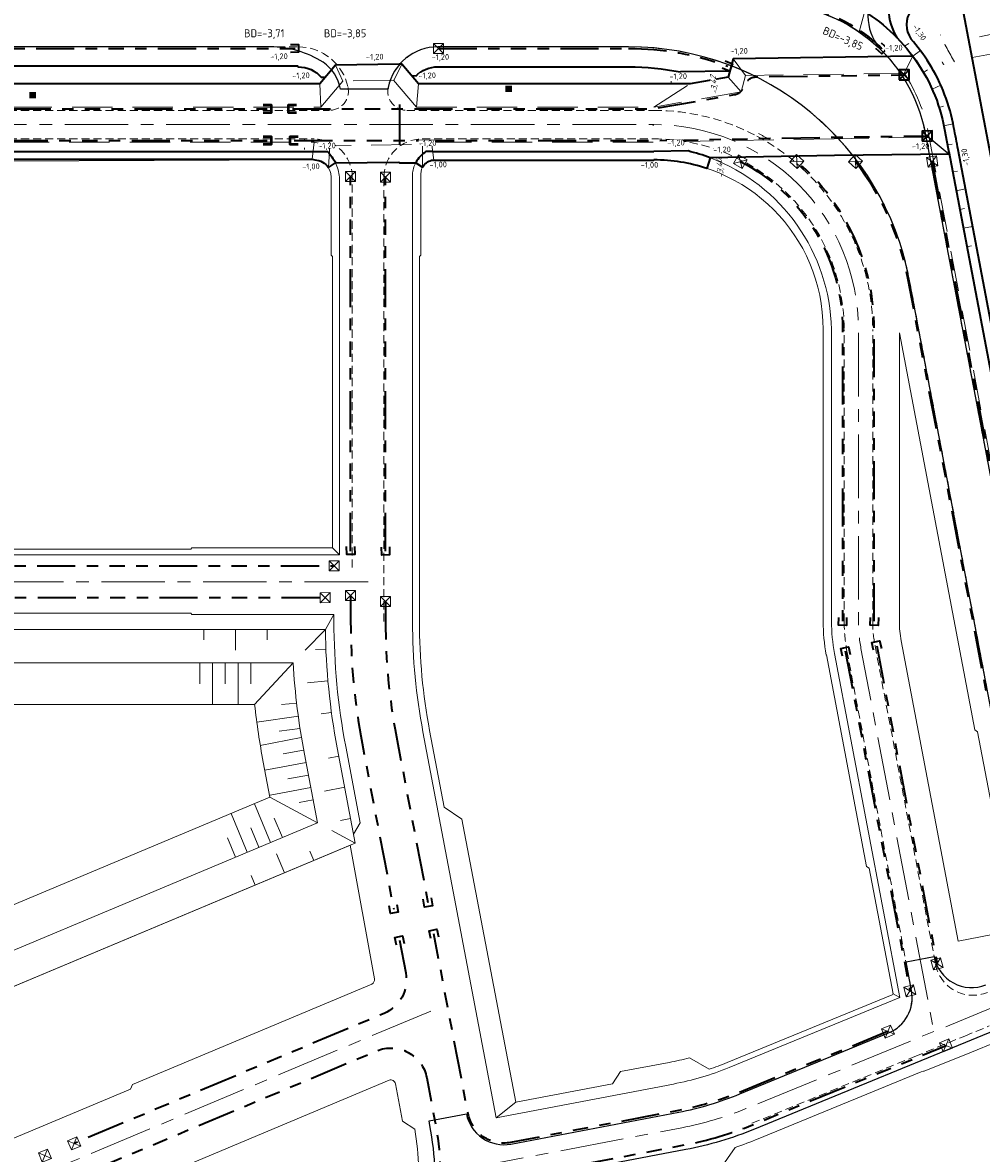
# Model space of a CAD drawing. Header units: metres. Extents: x 239845 to 242720, y 580286 to 584200.
# Tile 60 of 113: x 240278 to 240429, y 583604 to 583782. Entities that reach past the tile are written whole.
import ezdxf

# ---------------------------------------------------------------- set-up
doc = ezdxf.new("R2010")
doc.units = ezdxf.units.M
for name, pattern in [('AM-AS', [16, 10, -2, 2, -2]), ('DASHED', [19.05, 12.7, -6.35]), ('RI-DRAINAGE', [19.2, 6, -1.8, 1.8, -1.8, 2.4, -1.8, 1.8, -1.8])]:
    doc.linetypes.add(name, pattern=pattern)
for name, color, linetype, lineweight, true_color in [('B-WA-RI-DRAINAGE_AFDEKKAP-G', 9, 'Continuous', 35, 0x808080), ('B-WA-RI-DRAINAGE_DRAIN_PP_100-G', 9, 'RI-DRAINAGE', 35, 0x808080), ('B-WE-GW-TALUD_ARCERING-G', 9, 'Continuous', 0, 0x808080), ('B-XX-AL-HOOGTELABEL_SLEUFBODEM-T25', 9, 'Continuous', 25, 0x808080), ('GBKN', 9, 'Continuous', 0, 0x808080), ('X-XX-AL-T18-BOB', 9, 'Continuous', 18, 0x808080)]:
    doc.layers.add(name, color=color, linetype=linetype, lineweight=lineweight, true_color=true_color)
for name, color, linetype, lineweight in [('B-WE-GW-GROND_ZAND_CUNETZAND-G', 2, 'Continuous', 18), ('B-WE-GW-GRONDWERK-G', 3, 'Continuous', 18), ('B-WE-GW-GRONDWERK-KAVEL-G', 70, 'Continuous', 18), ('B-WE-GW-GRONDWERK_BODEM_MEER-G', 150, 'Continuous', 18), ('B-WE-GW-GRONDWERK_INSTEEK_SLEUF-G', 7, 'Continuous', 18), ('B-WE-GW-GRONDWERK_INSTEEK_TALUD-G', 70, 'Continuous', 18), ('N-WA-RI-DRAINAGE_AFDEKKAP-G', 150, 'Continuous', 50), ('N-WA-RI-DRAINAGE_DRAIN_PP_100-G', 90, 'RI-DRAINAGE', 35), ('N-WE-AM_AS_WEG_FASE_1-G', 6, 'AM-AS', 18), ('N-WE-GW-GROND_ZAND_CUNETZAND-G', 2, 'Continuous', 35), ('N-WE-GW-GRONDWERK-G', 3, 'Continuous', 35), ('N-WE-GW-GRONDWERK_BODEM-G', 2, 'DASHED', 18), ('N-WE-GW-GRONDWERK_INSTEEK_SLEUF-G_CONTOUR_ZANDCUNET', 52, 'Continuous', 35), ('N-WE-GW-HOOGTELIJN-130', 222, 'Continuous', 35), ('N-WE-GW-TALUDARCERING_KORT-G', 90, 'Continuous', 18), ('N-WE-GW-TALUDARCERING_LANG-G', 60, 'Continuous', 13), ('N-WE-RI-HWA_DRAINEINDE-G', 30, 'Continuous', 35), ('N-WE-VH-HELLING_AANDUIDING-G', 30, 'Continuous', 18), ('N-WE-VW-VERKEERSTEKEN_OVERIG-S', 7, 'Continuous', 18), ('N-XX-AL-HOOGTELABEL-T25-M', 7, 'Continuous', 25), ('N-XX-AL-HOOGTELABEL_SLEUFBODEM-T25', 2, 'Continuous', 25), ('T-WE-GR-MAAIVELD-G', 3, 'DASHED', 0), ('V-WE-OG-TOPOGRAFIE-G', 252, 'DASHED', 0)]:
    doc.layers.add(name, color=color, linetype=linetype, lineweight=lineweight)
doc.layers.add('WG-nw-vh-materiaalscheiding', color=7, linetype='Continuous')
doc.styles.add('NLCS-ISO-ANNOTATIVE-T25-BOB', font='NLCS-ISO.ttf', dxfattribs={"oblique": 30, "height": 2.5})
doc.styles.add('NLCS-ISO-M1000-T25', font='NLCS-ISO.ttf', dxfattribs={"height": 2.5})

# ---------------------------------------------------------------- blocks, each defined once
blk = doc.blocks.new('Bestaande reflectorpaal')
h = blk.add_hatch(color=250)
h.paths.add_polyline_path([(241966.07, 584050.68), (241963.97, 584050.68), (241963.97, 584048.63), (241966.07, 584048.63), (241966.07, 584048.73)])
h.paths.add_polyline_path([(241965.97, 584050.58), (241965.97, 584048.73), (241964.06, 584048.73), (241964.06, 584050.58)], flags=16)
at = {"true_color": 0xffffff}
blk.add_hatch(color=7, dxfattribs=at).paths.add_polyline_path([(241965.02, 584050.58), (241964.06, 584050.58), (241964.06, 584048.73), (241965.02, 584048.73)])
at = {"true_color": 0x808080}
blk.add_hatch(color=8, dxfattribs=at).paths.add_polyline_path([(241965.97, 584050.58), (241965.02, 584050.58), (241965.02, 584048.73), (241965.97, 584048.73)])
blk.add_lwpolyline([(241965.02, 584050.58), (241965.02, 584048.73)])
blk = doc.blocks.new('Beeindiging drain')
for points in [[(1.57, 1.57), (-1.58, -1.58)], [(1.57, -1.58), (-1.58, 1.57)]]:
    blk.add_lwpolyline(points)
blk.add_lwpolyline([(-1.58, -1.58), (1.57, -1.58), (1.57, 1.57), (-1.58, 1.57)], close=True)

msp = doc.modelspace()

# ---------------------------------------------------------------- linework, layer by layer
at = {"layer": 'B-WA-RI-DRAINAGE_AFDEKKAP-G', "flags": 128}
for points in [[(240319.91, 583778.35), (240321.16, 583778.37), (240321.17, 583777.12), (240319.92, 583777.1)], [(240412.97, 583778.62), (240413.89, 583777.77), (240413.04, 583776.86), (240412.12, 583777.71)], [(240388.39, 583775.77), (240389.54, 583775.28), (240389.05, 583774.13), (240387.9, 583774.63)], [(240330, 583699.3), (240330.02, 583698.05), (240328.77, 583698.03), (240328.75, 583699.28)], [(240335.5, 583699.21), (240335.52, 583697.96), (240334.27, 583697.94), (240334.25, 583699.19)], [(240407.52, 583688.11), (240407.5, 583686.86), (240406.25, 583686.88), (240406.27, 583688.13)], [(240412.52, 583688.11), (240412.5, 583686.86), (240411.25, 583686.88), (240411.27, 583688.13)], [(240406.86, 583682.01), (240406.59, 583683.23), (240407.81, 583683.5), (240408.08, 583682.28)], [(240411.77, 583682.94), (240411.5, 583684.16), (240412.72, 583684.43), (240412.99, 583683.21)], [(240342.06, 583643.94), (240342.28, 583642.71), (240341.04, 583642.5), (240340.83, 583643.73)], [(240336.66, 583642.92), (240336.87, 583641.69), (240335.64, 583641.47), (240335.43, 583642.71)], [(240342.02, 583637.53), (240341.75, 583638.75), (240342.97, 583639.02), (240343.24, 583637.8)], [(240336.62, 583636.5), (240336.35, 583637.72), (240337.57, 583637.99), (240337.84, 583636.77)]]:
    msp.add_lwpolyline(points, dxfattribs=at)
at = {"layer": 'B-WA-RI-DRAINAGE_DRAIN_PP_100-G', "flags": 128}
for points in [[(240260.63, 583777.73), (240320.63, 583777.73)], [(240343.24, 583777.73), (240373.18, 583777.73)], [(240421, 583759.92), (240436.68, 583677.4)], [(240329.38, 583698.57), (240329.38, 583757.57)], [(240334.88, 583698.57), (240334.88, 583757.48)], [(240260.81, 583696.23), (240292.81, 583696.23), (240326.81, 583696.23)], [(240260.88, 583691.23), (240285.88, 583691.23), (240291.88, 583691.23), (240318.25, 583691.23), (240325.38, 583691.23)], [(240412.25, 583683.64), (240421.77, 583633.54)], [(240407.31, 583682.84), (240417.49, 583629.3)]]:
    msp.add_lwpolyline(points, dxfattribs=at)
for points in [[(240390.77, 583759.92, -0.280669), (240406.88, 583733.48), (240406.88, 583687.54)], [(240411.88, 583687.53), (240411.88, 583733.48, 0.21958), (240399.68, 583759.92)], [(240408.92, 583759.92, -0.115055), (240417.15, 583741.34), (240427.56, 583686.55), (240429.56, 583676.01)], [(240329.38, 583691.59), (240329.38, 583687.48, 0.04698), (240331.19, 583668.3), (240336.16, 583642.17)], [(240334.88, 583690.62), (240334.88, 583687.48, 0.04698), (240336.59, 583669.33), (240341.56, 583643.2)], [(240337.09, 583637.27), (240338.06, 583632.13, -0.354129), (240334.64, 583625.75), (240285.83, 583605.27)], [(240413.97, 583622.89), (240390.56, 583613.28, -0.050421), (240381.02, 583610.45), (240354.59, 583605.43, -0.414214), (240347.87, 583610), (240342.49, 583638.29)], [(240287.76, 583600.66), (240333.5, 583619.85, -0.476964), (240341.37, 583615.62), (240342.66, 583608.82, -0.073433), (240343.26, 583594.3), (240341.3, 583575.75)], [(240346.77, 583575.2), (240348.82, 583594.57, -0.281872), (240352.48, 583599.34, -0.046811), (240353.47, 583599.62), (240382.04, 583605.05, 0.050421), (240392.7, 583608.21), (240418.36, 583618.74), (240423.18, 583620.71)]]:
    msp.add_lwpolyline(points, format="xyb", dxfattribs=at)
at = {"layer": 'B-WA-RI-DRAINAGE_DRAIN_PP_100-G', "extrusion": (0, 0, -1)}
for centre, radius, start, end in [((-240395.33, 583759.73), 25.25, 90, 124.5481), ((-240395.33, 583759.73), 25.25, 124.5481, 134.6743), ((-240373.18, 583732.98), 44.75, 90, 110.4355)]:
    msp.add_arc(centre, radius, start, end, dxfattribs=at)
at = {"layer": 'B-WE-GW-GROND_ZAND_CUNETZAND-G', "flags": 128}
for points in [[(240327.63, 583757.48, 0.083452), (240326.99, 583759.71, 0.083452)], [(240352.32, 583609.32), (240380.22, 583614.63, 0.050421), (240389, 583617.23), (240415.9, 583628.27)]]:
    msp.add_lwpolyline(points, format="xyb", dxfattribs=at)
for points in [[(240327.63, 583697.98), (240327.63, 583757.48)], [(240205.75, 583667.18), (240257.99, 583697.98), (240292.81, 583697.98), (240327.63, 583697.98)]]:
    msp.add_lwpolyline(points, dxfattribs=at)
at = {"layer": 'B-WE-GW-GRONDWERK-G', "flags": 128}
for points in [[(240327.63, 583697.98), (240326.55, 583699.06)], [(240325.4, 583686.24), (240326.75, 583688.6)], [(240322.23, 583682.98), (240322.23, 583682.98), (240325.4, 583686.24)], [(240314.26, 583674.38), (240320.32, 583680.98)], [(240324.15, 583655.78), (240316.67, 583659.8)], [(240330.12, 583652.58), (240326.42, 583654.56)], [(240415.9, 583628.27), (240414.85, 583628.84)], [(240352.32, 583609.32), (240355.39, 583611.77)]]:
    msp.add_lwpolyline(points, dxfattribs=at)
at = {"layer": 'B-WE-GW-GRONDWERK_BODEM_MEER-G', "flags": 128}
for points in [[(240197.51, 583634.92), (240264.43, 583674.38), (240314.26, 583674.38)], [(240316.67, 583659.8), (240224.4, 583621.1)]]:
    msp.add_lwpolyline(points, dxfattribs=at)
msp.add_lwpolyline([(240314.26, 583674.38, 0.019278), (240315.62, 583665.34), (240316.67, 583659.8)], format="xyb", dxfattribs=at)
at = {"layer": 'B-WE-GW-GRONDWERK_INSTEEK_SLEUF-G'}
for p, q in [((240403.82, 583687.48), (240403.82, 583733.48)), ((240326.75, 583687.48), (240326.75, 583688.6)), ((240328.61, 583667.81), (240330.9, 583655.75))]:
    msp.add_line(p, q, dxfattribs=at)
at = {"layer": 'B-WE-GW-GRONDWERK_INSTEEK_SLEUF-G', "flags": 128}
for points in [[(240377.06, 583765.54), (240377.06, 583765.62)], [(240326.55, 583699.06), (240326.55, 583744.95), (240326.32, 583745.18), (240326.32, 583757.48)], [(240415.83, 583732.95), (240427.72, 583670.39), (240428.16, 583670.09), (240434.1, 583638.85)], [(240206.69, 583669.47), (240238.53, 583688.25), (240239.36, 583688.03), (240257.75, 583698.87), (240292.81, 583698.87), (240304.2, 583698.87), (240304.39, 583699.06), (240326.55, 583699.06)], [(240211.68, 583657.05), (240211.35, 583659.11), (240244.27, 583678.51), (240244.48, 583679.35), (240260.5, 583688.79), (240285.88, 583688.79), (240291.88, 583688.79), (240304.2, 583688.79), (240304.39, 583688.6), (240318.25, 583688.6), (240326.75, 583688.6)], [(240404.32, 583682.2), (240410.65, 583648.91), (240411.09, 583648.61)], [(240355.39, 583611.77), (240346.92, 583656.36), (240344.12, 583658.26)], [(240330.9, 583655.75), (240329.85, 583653.97)], [(240333.13, 583631.19), (240329.33, 583652.25)], [(240414.71, 583628.69), (240414.76, 583628.8), (240414.85, 583628.84), (240411.09, 583648.61)], [(240434.04, 583638.84), (240425.11, 583637.14)], [(240393.6, 583606), (240419.27, 583616.53), (240419.64, 583616.68), (240419.75, 583616.63), (240427.17, 583619.67), (240431.01, 583621.24)], [(240294.72, 583613.83), (240212.95, 583579.53)], [(240294.72, 583613.83), (240295.03, 583614.58)], [(240387.55, 583601.17), (240389.94, 583604.64)]]:
    msp.add_lwpolyline(points, dxfattribs=at)
for points in [[(240415.83, 583732.93), (240415.83, 583687.48, 0.04698), (240416.12, 583684.44), (240425.11, 583637.14)], [(240295.03, 583614.58), (240332.7, 583630.38, 0.354129), (240333.13, 583631.19)], [(240355.39, 583611.77), (240370.62, 583614.66), (240371.92, 583616.58), (240379.57, 583618.03, 0.019442), (240382.76, 583618.77), (240385.84, 583616.95, 0.016966), (240388.68, 583618.01), (240414.71, 583628.69)], [(240339.47, 583607.5), (240337.56, 583608.8), (240336.44, 583614.68, 0.476964), (240335.44, 583615.22), (240300.84, 583600.71)], [(240339.47, 583607.5, -0.066654), (240339.96, 583595.2, -0.066654)]]:
    msp.add_lwpolyline(points, format="xyb", dxfattribs=at)
at = {"layer": 'B-WE-GW-GRONDWERK_INSTEEK_SLEUF-G'}
for centre, radius, start, end in [((240432.13, 583687.48), 105.38, 180, 190.7592), ((240432.13, 583687.48), 28.31, 180, 190.7592), ((240371.73, 583659.33), 57.64, 288.4171, 292.305)]:
    msp.add_arc(centre, radius, start, end, dxfattribs=at)
at = {"layer": 'B-WE-GW-GRONDWERK_INSTEEK_TALUD-G', "flags": 128}
for points in [[(240211.68, 583657.05), (240261.2, 583686.24), (240325.4, 583686.24, 0.04407), (240327.27, 583667.56), (240330.12, 583652.58)], [(240320.32, 583680.98, 0.03244), (240322.1, 583666.57), (240324.15, 583655.78)]]:
    msp.add_lwpolyline(points, format="xyb", dxfattribs=at)
for points in [[(240159.5, 583625.31), (240194.48, 583640.8), (240262.63, 583680.98), (240320.32, 583680.98)], [(240324.15, 583655.78), (240164.39, 583588.76)], [(240330.12, 583652.58), (240166.61, 583583.99), (240189.81, 583528.68), (240338.93, 583591.23)], [(240329.33, 583652.25), (240166.61, 583583.99), (240189.81, 583528.68), (240338.93, 583591.23)]]:
    msp.add_lwpolyline(points, dxfattribs=at)
at = {"layer": 'B-WE-GW-TALUD_ARCERING-G'}
for points in [[(240379.85, 583772.25), (240379.85, 583772.55)], [(240322.12, 583763.12), (240322.11, 583763.38)], [(240322.13, 583761.82), (240322.13, 583762.09)], [(240306.24, 583684.61), (240306.24, 583686.24)], [(240311.24, 583682.98), (240311.24, 583686.24)], [(240316.24, 583684.61), (240316.24, 583686.24)], [(240323.85, 583683.05), (240325.48, 583683.12)], [(240305.64, 583680.98), (240305.64, 583677.68)], [(240307.64, 583680.98), (240307.64, 583674.38)], [(240309.64, 583680.98), (240309.64, 583677.68)], [(240311.64, 583680.98), (240311.64, 583674.38)], [(240313.64, 583680.98), (240313.64, 583677.68)], [(240322.56, 583677.84), (240325.8, 583678.13)], [(240318.49, 583674.39), (240320.93, 583674.6)], [(240314.61, 583671.61), (240321.15, 583672.54)], [(240324.75, 583672.93), (240326.36, 583673.15)], [(240315.13, 583667.97), (240321.6, 583669.2)], [(240318.12, 583670.2), (240321.39, 583670.63)], [(240318.74, 583666.62), (240321.98, 583667.23)], [(240325.91, 583665.97), (240327.51, 583666.28)], [(240315.87, 583664.04), (240322.35, 583665.27)], [(240319.51, 583662.69), (240322.72, 583663.3)], [(240316.73, 583660.13), (240323.1, 583661.34)], [(240325.24, 583660.76), (240328.45, 583661.36)], [(240314.23, 583658.78), (240316.78, 583652.69)], [(240321.25, 583658.95), (240323.47, 583659.37)], [(240310.54, 583657.23), (240313.09, 583651.14)], [(240317.35, 583656.51), (240318.63, 583653.46)], [(240327.78, 583656.15), (240329.38, 583656.45)], [(240313.66, 583654.96), (240314.94, 583651.92)], [(240309.97, 583653.41), (240311.25, 583650.37)], [(240322.93, 583651.33), (240323.56, 583649.83)], [(240317.69, 583650.9), (240318.95, 583647.89)], [(240313.71, 583647.46), (240314.34, 583645.96)]]:
    msp.add_lwpolyline(points, dxfattribs=at)
at = {"layer": 'N-WA-RI-DRAINAGE_AFDEKKAP-G', "flags": 128}
for points in [[(240315.59, 583768.86), (240316.84, 583768.86), (240316.84, 583767.61), (240315.59, 583767.61)], [(240320.84, 583767.61), (240319.59, 583767.61), (240319.59, 583768.86), (240320.84, 583768.86)], [(240315.59, 583763.86), (240316.84, 583763.86), (240316.84, 583762.61), (240315.59, 583762.61)], [(240321.13, 583762.61), (240319.88, 583762.61), (240319.88, 583763.86), (240321.13, 583763.86)]]:
    msp.add_lwpolyline(points, dxfattribs=at)
at = {"layer": 'N-WA-RI-DRAINAGE_DRAIN_PP_100-G'}
msp.add_line((240256.93, 583768.23), (240316.22, 583768.23), dxfattribs=at)
at = {"layer": 'N-WA-RI-DRAINAGE_DRAIN_PP_100-G', "flags": 128}
msp.add_lwpolyline([(240320.22, 583768.23), (240339.75, 583768.23), (240376.89, 583768.23, 0.043517), (240377.41, 583768.28), (240389.85, 583770.46, 0.289868), (240391.43, 583771.9), (240391.4, 583771.79, -0.333931), (240393.3, 583773.26), (240416.59, 583773.57)], format="xyb", dxfattribs=at)
for points in [[(240320.51, 583763.23), (240323.66, 583763.23), (240342.1, 583763.23), (240377.13, 583763.23), (240405.56, 583763.76), (240420.22, 583763.95)], [(240256.49, 583763.23), (240316.22, 583763.23)]]:
    msp.add_lwpolyline(points, dxfattribs=at)
at = {"layer": 'N-WE-AM_AS_WEG_FASE_1-G', "flags": 128}
for points in [[(240180.95, 583731.21), (240224.88, 583757.11, -0.133975), (240256.49, 583765.73), (240377.13, 583765.73, -0.414214), (240409.38, 583733.48), (240409.38, 583687.48, 0.04698), (240409.78, 583683.24), (240421.25, 583622.89)], [(240346.75, 583601.14), (240381.53, 583607.75, 0.050421), (240391.65, 583610.75), (240441.75, 583631.3), (240452.43, 583633.33)]]:
    msp.add_lwpolyline(points, format="xyb", dxfattribs=at)
for points in [[(240332.13, 583693.73), (240259.15, 583693.73)], [(240342, 583626.13), (240180.86, 583558.53)]]:
    msp.add_lwpolyline(points, dxfattribs=at)
at = {"layer": 'N-WE-GW-GROND_ZAND_CUNETZAND-G', "flags": 128}
for points in [[(240256.49, 583761.48), (240323.46, 583761.48)], [(240342.33, 583761.48), (240377.13, 583761.48)]]:
    msp.add_lwpolyline(points, dxfattribs=at)
for points in [[(240323.46, 583761.48), (240325.76, 583761.48, -0.077751), (240326.99, 583759.71, 4.023615)], [(240342.33, 583761.48), (240341.25, 583761.48, 0.136799), (240339.63, 583759.73, -1.793702)], [(240386.04, 583760.5, 0.031037), (240382.53, 583761.58), (240377.16, 583761.48)]]:
    msp.add_lwpolyline(points, format="xyb", dxfattribs=at)
at = {"layer": 'N-WE-GW-GRONDWERK-G'}
msp.add_line((240343.13, 583774.83), (240373.18, 583774.83), dxfattribs=at)
at = {"layer": 'N-WE-GW-GRONDWERK-G', "flags": 128}
msp.add_lwpolyline([(240415.22, 583788.12, 0.270976), (240415.42, 583779.45)], format="xyb", dxfattribs=at)
for points in [[(240261.41, 583774.97), (240320.99, 583774.97), (240321.13, 583774.83)], [(240389.09, 583774.15), (240381.33, 583774.03)], [(240325.35, 583773.16), (240324.8, 583773.16)], [(240339.68, 583773.39), (240339.06, 583773.38)], [(240423.61, 583761.5), (240440.46, 583672.81), (240440.16, 583672.37), (240446.09, 583641.13)]]:
    msp.add_lwpolyline(points, dxfattribs=at)
at = {"layer": 'N-WE-GW-GRONDWERK-G', "extrusion": (0, 0, -1)}
for centre, radius, start, end in [((-240395.33, 583759.73), 28.15, 135.5383, 148.2163), ((-240321.13, 583769.98), 4.85, 90, 139.1201), ((-240343.13, 583769.98), 4.85, 44.5844, 90), ((-240373.18, 583732.98), 41.85, 90, 101.2266)]:
    msp.add_arc(centre, radius, start, end, dxfattribs=at)
at = {"layer": 'N-WE-GW-GRONDWERK_BODEM-G', "ltscale": 0.5}
for p, q in [((240256.93, 583768.48), (240324.67, 583768.48)), ((240339.75, 583768.48), (240377.13, 583768.48)), ((240420.38, 583764.49), (240445.14, 583634.22))]:
    msp.add_line(p, q, dxfattribs=at)
at = {"layer": 'N-WE-GW-GRONDWERK_BODEM-G', "ltscale": 0.5, "flags": 128}
for points in [[(240389.63, 583776.11), (240391.61, 583773.49)], [(240416.58, 583773.82), (240417.95, 583776.49)], [(240328.16, 583772.6), (240326.99, 583775.1)], [(240336.18, 583772.67), (240337.47, 583775.24)], [(240324.51, 583772.18), (240324.67, 583768.48)], [(240328.16, 583772.6), (240324.67, 583768.48)], [(240336.15, 583772.71), (240328.16, 583772.6)], [(240339.75, 583768.48), (240336.15, 583772.71)], [(240339.75, 583768.48), (240340.08, 583772.18)], [(240377.13, 583768.48), (240382.88, 583772.18)], [(240390.89, 583770.9), (240388.84, 583773.23)], [(240391.61, 583773.49), (240390.89, 583770.9)], [(240416.58, 583773.82), (240391.61, 583773.49)], [(240337.03, 583762.55), (240337.03, 583771.68)], [(240337.17, 583762.55), (240337.17, 583771.51)], [(240390.89, 583770.9), (240377.13, 583768.48)], [(240405.57, 583763.51), (240377.13, 583762.98)], [(240420.53, 583763.71), (240405.57, 583763.51)], [(240256.49, 583762.98), (240323.63, 583762.98), (240326.09, 583762.4), (240340.71, 583762.6), (240342.13, 583762.98), (240377.13, 583762.98)], [(240323.63, 583762.98), (240323.32, 583760.27)], [(240326.09, 583762.4), (240325.88, 583758.97)], [(240340.72, 583759.05), (240340.71, 583762.6)], [(240342.13, 583762.98), (240342.49, 583760.11)]]:
    msp.add_lwpolyline(points, dxfattribs=at)
at = {"layer": 'N-WE-GW-GRONDWERK_BODEM-G', "ltscale": 0.5, "extrusion": (0, 0, -1)}
for centre, radius, start, end in [((-240395.33, 583759.73), 25.5, 146.4546, 169.2408), ((-240377.13, 583733.48), 35, 118.1246, 121.3603)]:
    msp.add_arc(centre, radius, start, end, dxfattribs=at)
at = {"layer": 'N-WE-GW-GRONDWERK_INSTEEK_SLEUF-G_CONTOUR_ZANDCUNET', "flags": 128}
for points in [[(240422.95, 583764.98), (240423.68, 583761.1)], [(240258.97, 583759.88), (240259.35, 583760.27), (240323.32, 583760.27), (240323.76, 583760.17)], [(240325.88, 583758.97), (240326.99, 583759.71)], [(240326.99, 583759.71), (240336.95, 583759.84), (240337.09, 583759.7), (240339.63, 583759.73)], [(240423.68, 583761.1), (240405.6, 583760.86)]]:
    msp.add_lwpolyline(points, dxfattribs=at)
for points in [[(240323.32, 583760.27), (240323.76, 583760.17, -0.239347), (240325.88, 583758.97, 10.718927)], [(240339.63, 583759.73), (240340.72, 583759.05, -0.210291), (240342.13, 583760.11), (240342.51, 583760.13), (240377.14, 583760.13), (240377.16, 583760.17)], [(240386.04, 583760.5), (240385.49, 583758.83, 0.079556), (240377.16, 583760.17, -1.078132)]]:
    msp.add_lwpolyline(points, format="xyb", dxfattribs=at)
at = {"layer": 'N-WE-GW-GRONDWERK_INSTEEK_SLEUF-G_CONTOUR_ZANDCUNET', "extrusion": (0, 0, -1)}
msp.add_arc((-240396, 583760.12), 27.38, 143.2783, 169.7794, dxfattribs=at)
at = {"layer": 'N-WE-GW-HOOGTELIJN-130', "flags": 128}
for points in [[(240417.65, 583783.7, 0.310178), (240417.65, 583779.25, -0.310178)], [(240486.55, 583592.07), (240474.8, 583605.84), (240474.2, 583605.89), (240450.54, 583633.63), (240448.73, 583643.16), (240447.29, 583642.88), (240441.75, 583672.04), (240442.05, 583672.48), (240425.08, 583761.78, 0.00002), (240424.42, 583765.25, 0.095128), (240420.53, 583775.35, 0.041021), (240417.65, 583779.25, 0.041021)]]:
    msp.add_lwpolyline(points, format="xyb", dxfattribs=at)
at = {"layer": 'N-WE-GW-TALUDARCERING_KORT-G'}
for points in [[(240430.18, 583779.9), (240428.46, 583779.57)], [(240416.66, 583778.1), (240417.31, 583778.49)], [(240419.63, 583773.96), (240420.27, 583774.34)], [(240422.09, 583768.43), (240422.8, 583768.66)], [(240423.4, 583762.59), (240424.15, 583762.66)], [(240424.96, 583758.41), (240424.22, 583758.27)], [(240426.08, 583752.51), (240425.34, 583752.37)], [(240427.2, 583746.62), (240426.46, 583746.48)]]:
    msp.add_lwpolyline(points, dxfattribs=at)
at = {"layer": 'N-WE-GW-TALUDARCERING_LANG-G'}
for points in [[(240417.95, 583776.49), (240419.15, 583777.38)], [(240430.74, 583776.95), (240427.3, 583776.3)], [(240420.99, 583771.3), (240422.36, 583771.92)], [(240422.84, 583765.54), (240424.31, 583765.84)], [(240426.25, 583755.6), (240424.78, 583755.32)], [(240427.38, 583749.7), (240425.9, 583749.42)]]:
    msp.add_lwpolyline(points, dxfattribs=at)
at = {"layer": 'N-XX-AL-HOOGTELABEL_SLEUFBODEM-T25', "flags": 128}
msp.add_lwpolyline([(240420.53, 583763.71), (240423.68, 583761.1)], dxfattribs=at)
at = {"layer": 'T-WE-GR-MAAIVELD-G', "ltscale": 0.1}
for p, q in [((240260.63, 583777.98), (240321.13, 583777.98)), ((240343.13, 583777.98), (240373.18, 583777.98)), ((240256.49, 583767.98), (240326.03, 583767.98)), ((240338.23, 583767.98), (240377.13, 583767.98)), ((240256.49, 583763.48), (240323.63, 583763.48)), ((240340.63, 583763.48), (240377.13, 583763.48)), ((240419.89, 583764.4), (240444.69, 583633.9)), ((240419.89, 583764.4), (240444.69, 583633.9)), ((240329.63, 583695.98), (240329.63, 583757.48)), ((240334.63, 583687.48), (240334.63, 583757.48)), ((240417.39, 583741.38), (240436.86, 583638.92)), ((240417.39, 583741.38), (240436.86, 583638.92)), ((240407.13, 583687.48), (240407.13, 583733.48)), ((240411.63, 583687.48), (240411.63, 583733.48)), ((240411.99, 583683.66), (240421.53, 583633.49)), ((240407.57, 583682.82), (240417.73, 583629.34)), ((240390.71, 583613.07), (240414.12, 583622.67)), ((240426.13, 583622.19), (240429.97, 583623.77)), ((240418.27, 583618.97), (240426.13, 583622.19)), ((240392.6, 583608.44), (240418.27, 583618.97))]:
    msp.add_line(p, q, dxfattribs=at)
msp.add_lwpolyline([(240412.91, 583777.51, 0.044213), (240409.51, 583780.32)], format="xyb", dxfattribs=at)
at = {"layer": 'T-WE-GR-MAAIVELD-G', "ltscale": 0.1, "extrusion": (0, 0, -1)}
for centre, radius, start, end in [((-240395.33, 583759.73), 25, 90, 124.5481), ((-240321.13, 583769.98), 8, 90, 168.463), ((-240343.13, 583769.98), 8, 11.537, 90), ((-240373.18, 583732.98), 45, 90, 126.7222), ((-240373.18, 583732.98), 45, 90, 126.7222), ((-240395.33, 583759.73), 25, 134.6743, 169.2408), ((-240395.33, 583759.73), 25, 134.6743, 169.2408), ((-240326.03, 583770.98), 3, 168.463, 270), ((-240373.18, 583732.98), 45, 126.7222, 132.5186), ((-240373.18, 583732.98), 45, 126.7222, 132.5186), ((-240377.13, 583733.48), 34.5, 90, 118.1246), ((-240373.18, 583732.98), 45, 132.5186, 169.2408), ((-240373.18, 583732.98), 45, 132.5186, 169.2408), ((-240340.63, 583757.48), 6, 0, 90), ((-240377.13, 583733.48), 34.5, 118.1246, 132.718), ((-240377.13, 583733.48), 34.5, 132.718, 180)]:
    msp.add_arc(centre, radius, start, end, dxfattribs=at)
at = {"layer": 'T-WE-GR-MAAIVELD-G', "ltscale": 0.1}
for centre, radius, start, end in [((240338.23, 583770.98), 3, 168.463, 270), ((240323.63, 583757.48), 6, 0, 90), ((240432.13, 583687.48), 25, 180, 190.7592), ((240432.13, 583687.48), 20.5, 180, 190.7592), ((240427.42, 583634.61), 6, 190.7592, 292.305), ((240411.84, 583628.22), 6, 292.305, 10.7592)]:
    msp.add_arc(centre, radius, start, end, dxfattribs=at)
at = {"layer": 'V-WE-OG-TOPOGRAFIE-G', "ltscale": 0.25, "extrusion": (0, 0, -1)}
for radius, start, end in [(31.47, 327.7168, 336.4718), (33.17, 328.6154, 329.4791)]:
    msp.add_arc((-240451.14, 583792.44), radius, start, end, dxfattribs=at)
at = {"layer": 'WG-nw-vh-materiaalscheiding', "ltscale": 2.5}
for points in [[(240342.46, 583593.8, 0.073433), (240341.87, 583608.1), (240341.73, 583608.84), (240347.62, 583609.96, 0.414214), (240354.64, 583605.18), (240381.06, 583610.2, 0.050421), (240390.71, 583613.07), (240414.12, 583622.67, 0.356351), (240417.73, 583629.34), (240416.88, 583633.86), (240421.3, 583634.7, 0.474545), (240429.47, 583630.27)], [(240433.93, 583624.31), (240392.98, 583607.52, -0.050421), (240382.18, 583604.31), (240353.31, 583598.82, 0.330721), (240348.46, 583593.56), (240339.85, 583512.15, 0.424587), (240345.4, 583505.53), (240390.76, 583502.35), (240390.65, 583500.85), (240390.34, 583496.36), (240374.83, 583497.45, 0.239078), (240369.82, 583495.34), (240370.8, 583447.62, 0.079165), (240373.39, 583433.3), (240436.4, 583253.15, -0.628475)]]:
    msp.add_lwpolyline(points, format="xyb", dxfattribs=at)

# ---------------------------------------------------------------- block references
at = {"layer": 'GBKN'}
for p, xscale, yscale, zscale, rotation in [((240343.24, 583777.73), 0.4999999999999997, 0.4999999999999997, 0.4999999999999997, 0.2007674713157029), ((240390.77, 583759.92), 0.4999999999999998, 0.4999999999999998, 0.4999999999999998, 59.85077621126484), ((240399.68, 583759.92), 0.4999999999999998, 0.4999999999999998, 0.4999999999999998, 47.43465477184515), ((240408.92, 583759.92), 0.4999999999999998, 0.4999999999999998, 0.4999999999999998, 47.43465477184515), ((240421, 583759.92), 0.4999999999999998, 0.4999999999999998, 0.4999999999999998, 8.706308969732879), ((240329.38, 583757.57), 0.4999999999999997, 0.4999999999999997, 0.4999999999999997, 0.2007674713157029), ((240334.88, 583757.48), 0.4999999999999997, 0.4999999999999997, 0.4999999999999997, 0.2007674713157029), ((240326.81, 583696.23), 0.4999999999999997, 0.4999999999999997, 0.4999999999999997, 0.2007674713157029), ((240325.38, 583691.23), 0.4999999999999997, 0.4999999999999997, 0.4999999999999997, 0.2007674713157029), ((240329.38, 583691.59), 0.4999999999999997, 0.4999999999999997, 0.4999999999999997, 0.2007674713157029), ((240334.88, 583690.62), 0.4999999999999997, 0.4999999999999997, 0.4999999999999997, 0.2007674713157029), ((240421.76, 583633.56), 0.4999999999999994, 0.4999999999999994, 0.4999999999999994, 14.04634123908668), ((240417.49, 583629.3), 0.4999999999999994, 0.4999999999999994, 0.4999999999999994, 14.04634123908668), ((240414.02, 583622.9), 0.4999999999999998, 0.4999999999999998, 0.4999999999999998, 22.11870486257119), ((240423.18, 583620.71), 0.4999999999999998, 0.4999999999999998, 0.4999999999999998, 22.11870486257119), ((240285.83, 583605.27), 0.4999999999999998, 0.4999999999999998, 0.4999999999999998, 22.11870486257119), ((240281.21, 583603.34), 0.4999999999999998, 0.4999999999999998, 0.4999999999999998, 22.11870486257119)]:
    msp.add_blockref('Beeindiging drain', p, dxfattribs=dict(at, xscale=xscale, yscale=yscale, zscale=zscale, rotation=rotation))
at = {"layer": 'N-WE-RI-HWA_DRAINEINDE-G', "rotation": 0.7647549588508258}
for p, xscale, yscale, zscale in [((240416.59, 583773.57), 0.4999999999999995, 0.4999999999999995, 0.4999999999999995), ((240420.22, 583763.95), 0.4999999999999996, 0.4999999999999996, 0.4999999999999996)]:
    msp.add_blockref('Beeindiging drain', p, dxfattribs=dict(at, xscale=xscale, yscale=yscale, zscale=zscale))
at = {"layer": 'N-WE-VW-VERKEERSTEKEN_OVERIG-S', "xscale": 0.5, "yscale": 0.5, "zscale": 0.5}
for p in [(119296.78, 291745.55), (119371.78, 291746.55)]:
    msp.add_blockref('Bestaande reflectorpaal', p, dxfattribs=at)

# ---------------------------------------------------------------- texts
at = {"layer": 'B-XX-AL-HOOGTELABEL_SLEUFBODEM-T25', "insert": (240325.17, 583780.74), "char_height": 1.25, "width": 2.6072, "attachment_point": 1, "style": 'NLCS-ISO-M1000-T25', "bg_fill": 3, "box_fill_scale": 1, "bg_fill_color": 256, "bg_fill_transparency": 0}
msp.add_mtext('BD=-3,85', dxfattribs=at)

# ---------------------------------------------------------------- next in the draw order: texts
at = {"layer": 'B-XX-AL-HOOGTELABEL_SLEUFBODEM-T25', "insert": (240404.13, 583781.22), "char_height": 1.25, "width": 2.6072, "attachment_point": 1, "rotation": 336.2882, "style": 'NLCS-ISO-M1000-T25', "bg_fill": 3, "box_fill_scale": 1, "bg_fill_color": 256, "bg_fill_transparency": 0}
msp.add_mtext('BD=-3,85', dxfattribs=at)
at = {"layer": 'B-XX-AL-HOOGTELABEL_SLEUFBODEM-T25', "insert": (240312.6, 583780.74), "char_height": 1.25, "width": 2.6072, "attachment_point": 1, "style": 'NLCS-ISO-M1000-T25', "bg_fill": 3, "box_fill_scale": 1, "bg_fill_color": 256, "bg_fill_transparency": 0}
msp.add_mtext('BD=-3,71', dxfattribs=at)
at = {"layer": 'N-XX-AL-HOOGTELABEL-T25-M', "char_height": 0.9, "attachment_point": 1, "style": 'NLCS-ISO-M1000-T25', "bg_fill": 3, "box_fill_scale": 1, "bg_fill_color": 256, "bg_fill_transparency": 0}
for s, insert, rotation in [('-1,20', (240340.12, 583763.23), 1.3042), ('-1,20', (240324.26, 583762.83), 1.3042), ('-1,20', (240417.79, 583762.76), 1.3042), ('-1,30', (240426, 583759.14), 99.5691), ('-1,00', (240341.77, 583759.86), 1.3042), ('-1,00', (240321.73, 583759.56), 1.3042)]:
    msp.add_mtext_dynamic_manual_height_columns(s, width=2.6072, gutter_width=6.25, heights=[0], dxfattribs=dict(at, insert=insert, rotation=rotation))
at = {"layer": 'X-XX-AL-T18-BOB', "ltscale": 0.5, "insert": (240387.68, 583758.77), "char_height": 0.9, "width": 3.2321, "attachment_point": 5, "rotation": 95.6638, "style": 'NLCS-ISO-ANNOTATIVE-T25-BOB', "bg_fill": 3, "box_fill_scale": 1, "bg_fill_color": 256, "bg_fill_transparency": 0}
msp.add_mtext('-3,40', dxfattribs=at)

# ---------------------------------------------------------------- next in the draw order: linework, layer by layer
at = {"layer": 'B-WE-GW-GROND_ZAND_CUNETZAND-G', "flags": 128}
msp.add_lwpolyline([(240352.32, 583609.32), (240340.77, 583670.12, -0.04698), (240339.13, 583687.48), (240339.13, 583757.89, -0.107429), (240339.63, 583759.73, -0.107429)], format="xyb", dxfattribs=at)
at = {"layer": 'B-WE-GW-GRONDWERK-KAVEL-G', "flags": 128}
msp.add_lwpolyline([(240322.13, 583760.17), (240274.77, 583759.98), (240255.94, 583753.23), (240250.57, 583750.47), (240241.63, 583744.54), (240228.93, 583735.48), (240214.8, 583727.76), (240203.57, 583723.86), (240192.51, 583722.33)], dxfattribs=at)
at = {"layer": 'B-WE-GW-GRONDWERK_INSTEEK_SLEUF-G', "flags": 128}
msp.add_lwpolyline([(240423.61, 583761.5), (240440.46, 583672.81), (240440.16, 583672.37), (240446.09, 583641.13)], dxfattribs=at)
msp.add_lwpolyline([(240344.12, 583658.26), (240341.83, 583670.32, -0.04698), (240340.21, 583687.48), (240340.21, 583744.95), (240340.44, 583745.18), (240340.44, 583757.38), (240340.44, 583757.98, -0.348248), (240342.13, 583760.11, -0.348248)], format="xyb", dxfattribs=at)
at = {"layer": 'B-WE-GW-GRONDWERK_INSTEEK_SLEUF-G'}
msp.add_arc((240323.63, 583757.48), 2.69, 0, 90, dxfattribs=at)
at = {"layer": 'N-WE-GW-GRONDWERK-G', "flags": 128}
msp.add_lwpolyline([(240410.89, 583783.19, -0.052328), (240415.42, 583779.45)], format="xyb", dxfattribs=at)
at = {"layer": 'N-WE-GW-GRONDWERK_INSTEEK_SLEUF-G_CONTOUR_ZANDCUNET', "flags": 128}
for points in [[(240417.95, 583776.49), (240389.63, 583776.11), (240388.84, 583773.23), (240382.88, 583772.18), (240340.08, 583772.18), (240337.47, 583775.24), (240337.03, 583775.23), (240326.99, 583775.1), (240324.51, 583772.18), (240324.13, 583772.18), (240259.14, 583772.18)], [(240405.61, 583760.86), (240386.04, 583760.5)]]:
    msp.add_lwpolyline(points, dxfattribs=at)
at = {"layer": 'N-WE-GW-HOOGTELIJN-130', "flags": 128}
msp.add_lwpolyline([(240449.12, 583740.94), (240434.54, 583738.17), (240425.3, 583786.81)], dxfattribs=at)
at = {"layer": 'N-WE-VH-HELLING_AANDUIDING-G', "ltscale": 0.75}
msp.add_lwpolyline([(240412.16, 583790.22), (240409.51, 583780.32)], dxfattribs=at)
at = {"layer": 'T-WE-GR-MAAIVELD-G', "ltscale": 0.1, "extrusion": (0, 0, -1)}
msp.add_arc((-240377.13, 583733.48), 30, 90, 180, dxfattribs=at)
at = {"layer": 'V-WE-OG-TOPOGRAFIE-G', "ltscale": 0.25, "extrusion": (0, 0, -1)}
msp.add_arc((-240395.33, 583759.73), 28.15, 124.5481, 134.6743, dxfattribs=at)
at = {"layer": 'WG-nw-vh-materiaalscheiding', "ltscale": 2.5}
for points in [[(240509.6, 583861.48), (240491.89, 583858.89, -0.036279), (240491.02, 583858.83), (240427.7, 583858.83, 0.470347), (240412.96, 583841.03), (240419.64, 583805.92, -0.199932), (240417.27, 583794.63), (240412.29, 583787.37, 0.358678), (240413.17, 583777.24, -0.000125), (240413.18, 583777.23)], [(240399.7, 583784.35, -0.156014), (240413.17, 583777.24, 20.372791)]]:
    msp.add_lwpolyline(points, format="xyb", dxfattribs=at)

# ---------------------------------------------------------------- next in the draw order: texts
at = {"layer": 'N-XX-AL-HOOGTELABEL-T25-M', "char_height": 0.9, "attachment_point": 1, "style": 'NLCS-ISO-M1000-T25', "bg_fill": 3, "box_fill_scale": 1, "bg_fill_color": 256, "bg_fill_transparency": 0}
for s, insert, rotation in [('-1,30', (240418.6, 583781.67), 303.1734), ('-1,20', (240389.17, 583777.74), 1.3042), ('-1,20', (240413.56, 583778.25), 1.3042), ('-1,20', (240316.7, 583776.9), 1.3042), ('-1,20', (240331.79, 583776.83), 1.3042), ('-1,20', (240342.12, 583776.79), 1.3042), ('-1,20', (240320.16, 583773.89), 1.3042), ('-1,20', (240340.04, 583773.89), 1.3042), ('-1,20', (240379.59, 583773.76), 1.3042), ('-1,20', (240379.23, 583763.29), 1.3042), ('-1,20', (240386.5, 583762.23), 1.3042), ('-1,00', (240375.06, 583759.8), 1.3042)]:
    msp.add_mtext_dynamic_manual_height_columns(s, width=2.6072, gutter_width=6.25, heights=[0], dxfattribs=dict(at, insert=insert, rotation=rotation))
at = {"layer": 'X-XX-AL-T18-BOB', "ltscale": 0.5, "insert": (240386.71, 583771.87), "char_height": 0.9, "width": 3.2321, "attachment_point": 5, "rotation": 95.6638, "style": 'NLCS-ISO-ANNOTATIVE-T25-BOB', "bg_fill": 3, "box_fill_scale": 1, "bg_fill_color": 256, "bg_fill_transparency": 0}
msp.add_mtext('-3,42', dxfattribs=at)

# ---------------------------------------------------------------- next in the draw order: linework, layer by layer
at = {"layer": 'B-WE-GW-GROND_ZAND_CUNETZAND-G', "flags": 128}
msp.add_lwpolyline([(240386.04, 583760.5, -0.305579), (240405.13, 583733.48), (240405.13, 583687.48, 0.04698), (240405.61, 583682.44), (240415.9, 583628.27)], format="xyb", dxfattribs=at)
at = {"layer": 'B-WE-GW-GRONDWERK-KAVEL-G', "flags": 128}
msp.add_lwpolyline([(240377.16, 583760.17), (240342.13, 583760.11)], dxfattribs=at)
at = {"layer": 'B-WE-GW-GRONDWERK_INSTEEK_SLEUF-G', "extrusion": (0, 0, -1)}
msp.add_arc((-240377.13, 583733.48), 26.69, 90.0515, 180, dxfattribs=at)
at = {"layer": 'V-WE-OG-TOPOGRAFIE-G', "ltscale": 0.25}
msp.add_line((240343.13, 583774.83), (240373.18, 583774.83), dxfattribs=at)
at = {"layer": 'V-WE-OG-TOPOGRAFIE-G', "ltscale": 0.25, "extrusion": (0, 0, -1)}
for centre, radius, start, end in [((-240395.33, 583759.73), 28.15, 134.6743, 148.2163), ((-240321.13, 583769.98), 4.85, 90, 139.1201), ((-240343.13, 583769.98), 4.85, 44.5844, 90), ((-240373.18, 583732.98), 41.85, 90, 101.2266)]:
    msp.add_arc(centre, radius, start, end, dxfattribs=at)
at = {"layer": 'WG-nw-vh-materiaalscheiding', "ltscale": 2.5}
for points in [[(240395.33, 583784.73, -0.360223), (240419.89, 583764.4), (240445.87, 583627.69)], [(240436.33, 583641.73), (240417.39, 583741.38, 0.360223), (240373.18, 583777.98), (240343.13, 583777.98, 0.356394), (240335.3, 583771.58, 0.02027), (240335.26, 583771.34), (240327.8, 583771.34, 0.191651), (240325.04, 583775.55, 0.140435), (240316.72, 583777.98), (240260.63, 583777.98, 0.133975)]]:
    msp.add_lwpolyline(points, format="xyb", dxfattribs=at)

doc.saveas('drawing.dxf')
